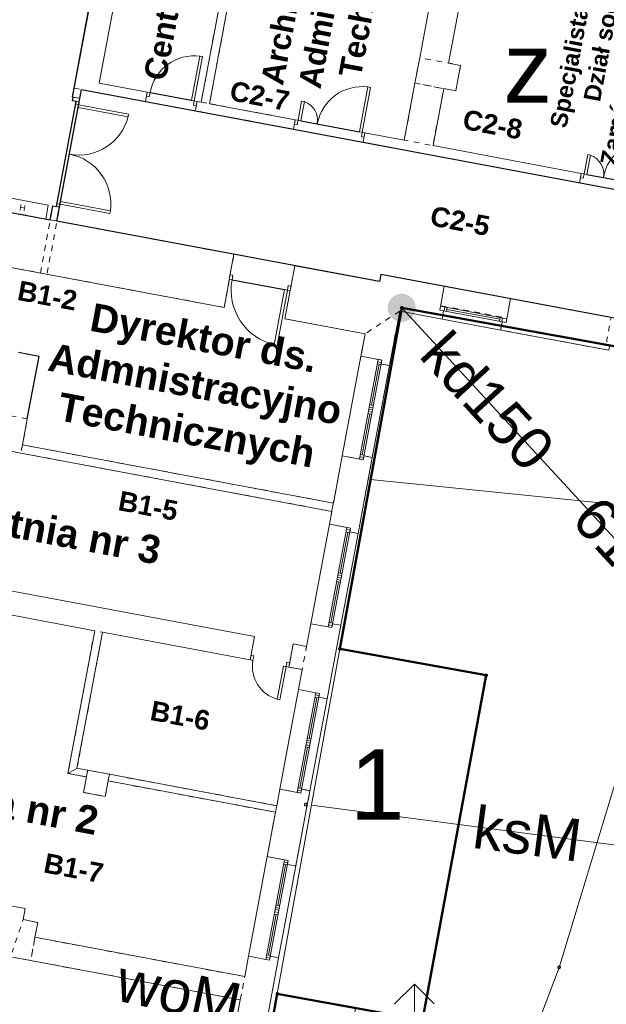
# Model space of a CAD drawing. Header units: millimetres. Extents: x 6421400 to 6424255, y 5791334 to 5793836.
# Tile 35 of 101: x 6422713 to 6422723, y 5792869 to 5792886. Entities that reach past the tile are written whole.
import ezdxf
from ezdxf.enums import TextEntityAlignment as Align

# ---------------------------------------------------------------- set-up
doc = ezdxf.new("R2010")
doc.units = ezdxf.units.MM
doc.linetypes.add('Przerywana', pattern=[75, 50, -25])
doc.linetypes.add('Wipeout_Contour', pattern=[10, 0, -10])
doc.layers.get('0').update_dxf_attribs({"color": 252})
for name, color, linetype, lineweight in [('GESBLO', 252, 'Continuous', 18), ('GESBLO_O', 252, 'Continuous', 18), ('GESBZO', 7, 'Continuous', 35), ('GESBZO_O', 252, 'Continuous', 35), ('GESIIB', 252, 'Continuous', 18), ('GSPPRB', 252, 'Continuous', 18), ('GULENN', 252, 'Continuous', 18), ('GULKDP', 252, 'Continuous', 18), ('GULKDP_O', 252, 'Continuous', 18), ('GULKSP', 252, 'Continuous', 18), ('GULKSP_O', 252, 'Continuous', 18), ('GULWOP_O', 252, 'Continuous', 18), ('GUPWDT', 252, 'Continuous', 18)]:
    doc.layers.add(name, color=color, linetype=linetype, lineweight=lineweight)
for name, color, linetype in [('GUPKSH_O', 252, 'Continuous'), ('GUPKUI', 252, 'Continuous'), ('Kreskowanie', 252, 'Continuous'), ('xref', 252, 'Continuous')]:
    doc.layers.add(name, color=color, linetype=linetype)
doc.styles.add('Arial', font='arial.ttf')
doc.styles.add('GENERATED_STYLE_2', font='ARIALUNI.TTF')
doc.styles.add('GENERATED_STYLE_6', font='arialbd.ttf')

# ---------------------------------------------------------------- blocks, each defined once
blk = doc.blocks.new('GUPWDT1')
at = {"color": 0}
blk.add_lwpolyline([(0.5, 0), (0.492404, -0.086824), (0.469846, -0.17101), (0.433013, -0.25), (0.383022, -0.321394), (0.321394, -0.383022), (0.25, -0.433013), (0.17101, -0.469846), (0.086824, -0.492404), (0, -0.5), (-0.086824, -0.492404), (-0.17101, -0.469846), (-0.25, -0.433013), (-0.32743, -0.377875), (-0.393027, -0.309079), (-0.444418, -0.229113), (-0.479746, -0.140866), (-0.497736, -0.047528), (-0.497736, 0.047528), (-0.479746, 0.140866), (-0.444418, 0.229113), (-0.393027, 0.309079), (-0.32743, 0.377875), (-0.25, 0.433013), (-0.163534, 0.4725), (-0.071157, 0.494911), (0.023791, 0.499434), (0.117879, 0.485906), (0.207708, 0.454816), (0.290028, 0.407288), (0.361867, 0.34504), (0.420627, 0.27032), (0.464184, 0.185831), (0.490964, 0.094626)], close=True, dxfattribs=at)
for points in [[(0.646447, 0.353553), (1, 0), (0.646447, -0.353553)], [(0.5, 0), (1, 0)]]:
    blk.add_lwpolyline(points, dxfattribs=at)
blk = doc.blocks.new('GUPKUI1')
blk.add_hatch(color=0).paths.add_polyline_path([(0, 0.25), (-0.064705, 0.241481), (-0.125, 0.216506), (-0.176777, 0.176777), (-0.216506, 0.125), (-0.241481, 0.064705), (-0.25, 0), (-0.241481, -0.064705), (-0.216506, -0.125), (-0.176777, -0.176777), (-0.125, -0.216506), (-0.064705, -0.241481), (0, -0.25), (0.064705, -0.241481), (0.125, -0.216506), (0.176777, -0.176777), (0.216506, -0.125), (0.241481, -0.064705), (0.25, 0), (0.241481, 0.064705), (0.216506, 0.125), (0.176777, 0.176777), (0.125, 0.216506), (0.064705, 0.241481)])
blk = doc.blocks.new('GSPPRB0')
at = {"color": 0, "lineweight": 18}
blk.add_lwpolyline([(-0.007955, 0.0225), (0.007955, 0.0225), (0.0225, 0.007955), (0.0225, -0.007955), (0.007955, -0.0225), (-0.007955, -0.0225), (-0.0225, -0.007955), (-0.0225, 0.007955)], close=True, dxfattribs=at)
blk = doc.blocks.new('G$CC51CC4AD')
at = {"layer": 'GESBLO', "linetype": 'Continuous', "lineweight": 18, "elevation": 10.26}
blk.add_lwpolyline([(6422765.32, 5792828.81), (6422729.65, 5792835.49), (6422723.206, 5792836.666), (6422723.784, 5792839.697), (6422725.134, 5792846.811), (6422731.12, 5792879.29), (6422719.61, 5792881.37), (6422718.51, 5792875.31), (6422717.4, 5792869.18), (6422716.37, 5792863.47), (6422715.26, 5792857.35), (6422715.05, 5792856.19), (6422695.55, 5792859.83), (6422695.49, 5792859.48), (6422685.05, 5792861.4), (6422683.09, 5792851.07), (6422693.59, 5792849.14), (6422693, 5792845.94), (6422682.53, 5792848.06), (6422681.84, 5792844.52), (6422668.54, 5792846.99)], dxfattribs=at)
blk.add_lwpolyline([(6422718.51, 5792875.31), (6422717.4, 5792869.18), (6422718.789, 5792868.927), (6422719.98, 5792868.71), (6422721.11, 5792874.84)], close=True, dxfattribs=at)
at = {"layer": 'GESBZO', "linetype": 'Continuous', "lineweight": 50, "elevation": 10.26}
blk.add_lwpolyline([(6422731.12, 5792879.29), (6422719.61, 5792881.37), (6422718.51, 5792875.31), (6422721.11, 5792874.84), (6422719.98, 5792868.71), (6422717.4, 5792869.18), (6422716.37, 5792863.47), (6422718.95, 5792863), (6422717.84, 5792856.86), (6422715.26, 5792857.35), (6422715.05, 5792856.19), (6422695.55, 5792859.83), (6422695.49, 5792859.48), (6422685.05, 5792861.4), (6422683.09, 5792851.07), (6422693.59, 5792849.14), (6422693, 5792845.94), (6422682.53, 5792848.06), (6422681.84, 5792844.52), (6422668.54, 5792846.99)], dxfattribs=at)
at = {"layer": 'GESIIB', "linetype": 'Continuous', "lineweight": 18, "elevation": 10.26}
blk.add_lwpolyline([(6422718.42, 5792866.89), (6422718.18, 5792865.56), (6422716.79, 5792865.81), (6422717.4, 5792869.18), (6422718.789, 5792868.927)], close=True, dxfattribs=at)
at = {"layer": 'GULENN', "linetype": 'Continuous', "lineweight": 18, "elevation": 10.18}
blk.add_lwpolyline([(6422717.344, 5792845.182), (6422717.763, 5792847.659), (6422719.454, 5792855.798), (6422720.615, 5792862.955), (6422720.964, 5792864.721), (6422721.579, 5792867.457), (6422722.407, 5792869.65), (6422723.434, 5792873.026), (6422725.238, 5792877.691), (6422719.056, 5792878.32)], dxfattribs=at)
at = {"layer": 'GULKDP', "linetype": 'Continuous', "lineweight": 18, "elevation": 10.18}
blk.add_lwpolyline([(6422725.286, 5792875.217), (6422719.61, 5792881.37)], dxfattribs=at)
at = {"layer": 'GULKSP', "linetype": 'Continuous', "lineweight": 18, "elevation": 10.18}
blk.add_lwpolyline([(6422718.007, 5792872.53), (6422726.39, 5792871.43), (6422726.881, 5792871.361)], dxfattribs=at)
at = {"layer": 'GSPPRB', "linetype": 'Continuous', "lineweight": 18, "rotation": 90}
for p in [(6422719.61, 5792881.37, 10.28), (6422718.51, 5792875.31, 10.28), (6422721.11, 5792874.84, 10.28), (6422717.903, 5792872.543, 10.28), (6422722.407, 5792869.65, 10.28), (6422717.4, 5792869.18, 10.28)]:
    blk.add_blockref('GSPPRB0', p, dxfattribs=at)
at = {"layer": 'GUPKUI', "linetype": 'Continuous', "lineweight": 5, "rotation": 90}
blk.add_blockref('GUPKUI1', (6422719.61, 5792881.37, 10.24), dxfattribs=at)
at = {"layer": 'GUPWDT', "linetype": 'Continuous', "lineweight": 18, "rotation": 90}
blk.add_blockref('GUPWDT1', (6422719.836, 5792868.353, 10.24), dxfattribs=at)
at = {"layer": 'GESBLO_O', "linetype": 'Continuous', "lineweight": 0, "style": 'Arial'}
blk.add_text('1', height=1.25, rotation=360, dxfattribs=at).set_placement((6422719.173, 5792872.277, 10.8), align=Align.CENTER)
at = {"layer": 'GESBZO_O', "linetype": 'Continuous', "lineweight": 0, "style": 'Arial'}
blk.add_text('z', height=1.25, rotation=360, dxfattribs=at).set_placement((6422721.85, 5792885.013, 10.8), align=Align.CENTER)
at = {"layer": 'GULKDP_O', "linetype": 'Continuous', "lineweight": 0, "style": 'Arial'}
blk.add_text('kd150', height=0.75, rotation=312.6881, dxfattribs=at).set_placement((6422720.863, 5792879.458, 10.8), align=Align.CENTER)
at = {"layer": 'GULKSP_O', "linetype": 'Continuous', "lineweight": 0, "style": 'Arial'}
blk.add_text('ksM', height=0.75, rotation=352.4974, dxfattribs=at).set_placement((6422721.796, 5792871.652, 10.8), align=Align.CENTER)
at = {"layer": 'GULWOP_O', "linetype": 'Continuous', "lineweight": 0, "style": 'Arial'}
blk.add_text('woM', height=0.75, rotation=347.8967, dxfattribs=at).set_placement((6422715.577, 5792868.838, 10.8), align=Align.CENTER)
at = {"layer": 'GUPKSH_O', "linetype": 'Continuous', "lineweight": 0, "style": 'Arial'}
blk.add_text('61.66', height=0.75, rotation=312.6881, dxfattribs=at).set_placement((6422722.597, 5792877.579, 10.8))
blk = doc.blocks.new('-1')
at = {"linetype": 'Continuous', "lineweight": 18}
for p, q in [((164853, 36589), (164853, 31029)), ((165273, 31199), (165273, 36589)), ((170788, 36589), (170788, 32689)), ((171308, 32689), (171308, 36589)), ((167118, 36199), (167118, 31199)), ((167268, 31199), (167268, 36199)), ((170788, 32689), (170788, 32229)), ((171528, 32689), (171308, 32689)), ((171528, 32229), (171528, 32689)), ((170788, 32229), (170788, 31199)), ((171308, 31199), (171308, 32229)), ((171308, 32229), (171528, 32229)), ((166993, 31999), (166943, 31999)), ((166943, 31199), (166943, 31999)), ((166993, 31199), (166993, 31999)), ((170028, 32011), (169978, 32011)), ((169978, 31199), (169978, 32011)), ((170028, 31199), (170028, 32011)), ((168868, 31547), (168918, 31547)), ((168868, 31199), (168868, 31547)), ((168918, 31199), (168918, 31547)), ((174038, 31547), (174088, 31547)), ((174038, 31199), (174038, 31547)), ((174088, 31199), (174088, 31547)), ((166143, 31199), (165273, 31199)), ((166143, 31199), (166143, 31029)), ((166143, 31199), (166193, 31199)), ((166143, 31119), (166143, 31199)), ((166193, 31199), (166193, 31119)), ((166993, 31199), (166943, 31199)), ((167043, 31199), (166993, 31199)), ((166993, 31199), (166993, 31119)), ((167043, 31199), (167043, 31029)), ((167118, 31199), (167043, 31199)), ((167043, 31119), (167043, 31199)), ((168818, 31199), (167268, 31199)), ((168818, 31199), (168818, 31029)), ((168818, 31199), (168868, 31199)), ((168818, 31119), (168818, 31199)), ((168868, 31199), (168868, 31119)), ((168868, 31199), (168918, 31199)), ((170028, 31199), (169978, 31199)), ((170078, 31199), (170028, 31199)), ((170028, 31199), (170028, 31119)), ((170078, 31199), (170078, 31029)), ((170788, 31199), (170078, 31199)), ((170078, 31119), (170078, 31199)), ((173988, 31199), (171308, 31199)), ((173988, 31199), (173988, 31029)), ((173988, 31199), (174038, 31199)), ((173988, 31119), (173988, 31199)), ((174038, 31199), (174038, 31119)), ((174038, 31199), (174088, 31199)), ((164853, 31029), (164853, 30867)), ((164853, 31029), (164853, 30867)), ((164988, 31029), (166143, 31029)), ((164988, 30867), (164988, 31029)), ((164988, 30867), (164988, 31029)), ((166193, 31119), (166143, 31119)), ((166993, 31119), (167043, 31119)), ((167043, 31029), (168818, 31029)), ((168868, 31119), (168818, 31119)), ((170028, 31119), (170078, 31119)), ((170078, 31029), (173988, 31029)), ((174038, 31119), (173988, 31119)), ((164853, 30867), (164868, 30867)), ((164853, 30867), (164868, 30867)), ((164868, 30867), (164868, 30804)), ((164868, 30867), (164868, 30804)), ((164868, 30814), (164868, 30814)), ((164988, 30804), (164868, 30804)), ((164988, 30804), (164868, 30804)), ((164933, 30754), (164933, 30804)), ((164933, 30804), (164988, 30804)), ((164933, 30804), (164988, 30804)), ((164988, 30804), (164988, 30867)), ((164988, 30804), (164988, 30867)), ((164988, 30804), (164988, 30754)), ((164988, 30754), (164933, 30754)), ((164988, 30754), (164988, 30704)), ((164988, 30754), (165888, 30754)), ((164988, 30704), (165888, 30704)), ((165888, 30754), (165888, 30704)), ((164785, 28899), (163885, 28899)), ((164785, 28649), (164785, 28899)), ((164988, 28904), (164868, 28904)), ((164868, 28904), (164868, 28649)), ((164988, 28954), (164933, 28954)), ((164933, 28954), (164933, 28904)), ((164933, 28904), (164988, 28904)), ((164988, 28954), (164988, 29004)), ((164988, 29004), (165888, 29004)), ((164988, 28904), (164988, 28954)), ((164988, 28954), (165888, 28954)), ((164988, 28649), (164988, 28904)), ((165888, 28954), (165888, 29004)), ((172411, 28779), (170818, 28779)), ((170818, 28779), (170818, 28649)), ((171963, 28779), (170818, 28779)), ((170818, 28779), (170818, 28649)), ((172411, 28779), (170818, 28779)), ((170818, 28779), (170818, 28649)), ((171963, 28779), (171963, 28349)), ((173163, 28779), (171963, 28779)), ((173163, 28779), (173163, 28349)), ((174978, 28779), (173163, 28779)), ((164868, 28649), (160728, 28649)), ((164868, 28649), (160728, 28649)), ((163885, 28649), (164785, 28649)), ((168188, 28649), (164988, 28649)), ((168188, 28649), (164988, 28649)), ((168188, 28649), (168188, 28199)), ((168188, 28649), (168188, 28199)), ((168188, 28649), (168188, 28199)), ((169288, 28649), (169288, 28199)), ((170818, 28649), (169288, 28649)), ((169288, 28649), (169288, 27689)), ((169288, 28649), (169288, 28199)), ((170818, 28649), (169288, 28649)), ((169288, 28649), (169288, 28199)), ((170818, 28649), (169288, 28649)), ((170818, 28649), (170738, 28649)), ((171963, 28417), (173163, 28417)), ((171963, 28349), (171963, 28417)), ((171963, 28349), (172033, 28349)), ((173163, 28349), (171963, 28349)), ((172033, 28349), (172033, 28199)), ((172043, 28349), (172043, 28417)), ((172083, 28417), (172083, 28349)), ((172083, 28383), (173043, 28383)), ((173043, 28417), (173043, 28349)), ((173083, 28349), (173083, 28417)), ((173163, 28349), (173093, 28349)), ((173093, 28349), (173093, 28199)), ((173163, 28417), (173163, 28349)), ((168238, 28279), (168188, 28279)), ((168188, 28279), (168188, 28199)), ((168238, 28279), (168188, 28279)), ((168188, 28279), (168188, 28199)), ((168238, 28279), (168188, 28279)), ((168188, 28279), (168188, 28199)), ((168188, 28199), (168238, 28199)), ((168188, 28199), (168238, 28199)), ((168188, 28199), (168238, 28199)), ((168193, 27689), (168193, 28199)), ((168193, 27689), (168193, 28199)), ((168238, 28199), (168238, 28279)), ((168238, 28199), (168238, 28279)), ((168238, 28199), (168238, 28279)), ((169238, 28199), (169188, 28199)), ((169188, 28199), (169188, 27199)), ((169238, 28199), (169188, 28199)), ((169188, 28199), (169188, 27199)), ((169238, 28199), (169188, 28199)), ((169188, 28199), (169188, 27199)), ((169238, 28199), (169238, 28279)), ((169238, 28279), (169288, 28279)), ((169238, 28199), (169238, 28279)), ((169238, 28279), (169288, 28279)), ((169238, 28199), (169238, 28279)), ((169238, 28279), (169288, 28279)), ((169288, 28199), (169238, 28199)), ((169238, 28199), (169238, 27199)), ((169288, 28199), (169238, 28199)), ((169238, 28199), (169238, 27199)), ((169288, 28199), (169238, 28199)), ((169238, 28199), (169238, 27199)), ((169288, 28279), (169288, 28199)), ((169288, 28279), (169288, 28199)), ((169288, 28279), (169288, 28199)), ((171268, 27214), (171268, 28199)), ((171268, 27183), (171268, 28199)), ((171268, 28199), (173093, 28199)), ((171268, 27214), (171268, 28199)), ((173093, 28199), (175048, 28199)), ((160878, 27689), (168193, 27689)), ((160878, 27689), (168193, 27689)), ((165008, 27689), (168188, 27689)), ((169288, 27689), (170738, 27689)), ((169293, 27689), (170738, 27689)), ((169293, 27689), (170738, 27689)), ((170738, 27689), (170738, 27284)), ((170738, 27689), (170738, 27183)), ((170738, 27689), (170738, 27284)), ((169238, 27199), (169188, 27199)), ((169238, 27199), (169188, 27199)), ((169238, 27199), (169188, 27199)), ((170738, 27284), (171118, 27284)), ((170738, 27284), (170738, 26384)), ((170738, 27284), (171118, 27284)), ((170738, 27284), (170738, 26384)), ((171050, 26384), (171050, 27284)), ((171050, 27284), (171118, 27284)), ((171050, 26384), (171050, 27284)), ((171050, 27284), (171118, 27284)), ((171118, 27244), (171050, 27244)), ((171118, 27244), (171050, 27244)), ((171050, 27204), (171118, 27204)), ((171050, 27204), (171118, 27204)), ((171084, 26464), (171084, 27204)), ((171084, 26464), (171084, 27204)), ((171118, 27284), (171118, 27214)), ((171118, 27284), (171118, 26384)), ((171118, 27284), (171118, 27214)), ((171118, 27284), (171118, 26384)), ((171118, 27214), (171268, 27214)), ((171118, 27214), (171268, 27214)), ((171268, 26384), (171268, 27214)), ((171268, 26384), (171268, 27214)), ((171081, 26728), (171081, 26828)), ((171050, 26464), (171118, 26464)), ((171050, 26464), (171118, 26464)), ((171118, 26424), (171050, 26424)), ((171118, 26424), (171050, 26424)), ((170738, 26384), (170738, 25484)), ((170738, 26384), (170738, 25484)), ((171118, 26384), (171050, 26384)), ((171050, 26384), (171050, 25484)), ((171118, 26384), (171050, 26384)), ((171118, 26384), (171050, 26384)), ((171050, 26384), (171050, 25484)), ((171118, 26384), (171050, 26384)), ((171118, 26344), (171050, 26344)), ((171118, 26344), (171050, 26344)), ((171050, 26304), (171118, 26304)), ((171050, 26304), (171118, 26304)), ((171084, 26304), (171084, 25564)), ((171084, 26304), (171084, 25564)), ((171118, 25484), (171118, 26384)), ((171118, 25484), (171118, 26384)), ((171268, 25554), (171268, 26384)), ((171268, 25554), (171268, 26384)), ((171050, 25564), (171118, 25564)), ((171050, 25564), (171118, 25564)), ((171118, 25484), (171118, 25554)), ((171118, 25554), (171268, 25554)), ((171118, 25484), (171118, 25554)), ((171118, 25554), (171268, 25554)), ((171268, 24179), (171268, 25554)), ((171268, 24179), (171268, 25554)), ((170738, 25484), (171118, 25484)), ((170738, 25484), (170738, 24629)), ((170738, 25484), (171118, 25484)), ((170738, 25484), (170738, 24629)), ((171118, 25524), (171050, 25524)), ((171118, 25524), (171050, 25524)), ((171050, 25484), (171118, 25484)), ((171050, 25484), (171118, 25484)), ((165118, 24629), (165118, 25099)), ((165118, 24629), (165118, 25099)), ((170738, 24629), (165118, 24629)), ((170738, 24629), (165118, 24629)), ((164998, 24479), (165118, 24479)), ((164998, 24479), (165118, 24479)), ((165118, 24479), (170738, 24479)), ((165118, 24479), (170738, 24479)), ((170738, 24479), (170738, 24249)), ((170738, 24479), (170738, 24249)), ((170738, 24249), (171118, 24249)), ((170738, 24249), (170738, 23349)), ((170738, 24249), (171118, 24249)), ((170738, 24249), (170738, 23349)), ((171050, 23349), (171050, 24249)), ((171050, 24249), (171118, 24249)), ((171050, 23349), (171050, 24249)), ((171050, 24249), (171118, 24249)), ((171118, 24209), (171050, 24209)), ((171118, 24209), (171050, 24209)), ((171050, 24169), (171118, 24169)), ((171050, 24169), (171118, 24169)), ((171084, 23429), (171084, 24169)), ((171084, 23429), (171084, 24169)), ((171118, 24249), (171118, 24179)), ((171118, 24249), (171118, 23349)), ((171118, 24249), (171118, 24179)), ((171118, 24249), (171118, 23349)), ((171118, 24179), (171268, 24179)), ((171118, 24179), (171268, 24179)), ((171268, 23349), (171268, 24179)), ((171268, 23349), (171268, 24179)), ((170738, 23349), (170738, 22449)), ((170738, 23349), (170738, 22449)), ((171050, 23429), (171118, 23429)), ((171050, 23429), (171118, 23429)), ((171118, 23389), (171050, 23389)), ((171118, 23389), (171050, 23389)), ((171118, 23349), (171050, 23349)), ((171050, 23349), (171050, 22449)), ((171118, 23349), (171050, 23349)), ((171118, 23349), (171050, 23349)), ((171050, 23349), (171050, 22449)), ((171118, 23349), (171050, 23349)), ((171118, 23309), (171050, 23309)), ((171118, 23309), (171050, 23309)), ((171118, 22449), (171118, 23349)), ((171118, 22449), (171118, 23349)), ((171268, 22519), (171268, 23349)), ((171268, 22519), (171268, 23349)), ((171050, 23269), (171118, 23269)), ((171050, 23269), (171118, 23269)), ((171084, 23269), (171084, 22529)), ((171084, 23269), (171084, 22529)), ((170738, 22449), (171118, 22449)), ((170738, 22449), (170738, 22039)), ((170738, 22449), (171118, 22449)), ((170738, 22449), (170738, 22039)), ((171050, 22529), (171118, 22529)), ((171050, 22529), (171118, 22529)), ((171118, 22489), (171050, 22489)), ((171118, 22489), (171050, 22489)), ((171050, 22449), (171118, 22449)), ((171050, 22449), (171118, 22449)), ((171118, 22449), (171118, 22519)), ((171118, 22519), (171268, 22519)), ((171118, 22449), (171118, 22519)), ((171118, 22519), (171268, 22519)), ((171268, 21189), (171268, 22519)), ((171268, 21189), (171268, 22519)), ((169798, 22039), (164998, 22039)), ((169798, 22039), (164998, 22039)), ((169798, 21619), (169798, 22039)), ((169798, 21619), (169798, 22039)), ((170498, 21619), (170498, 22039)), ((170738, 22039), (170498, 22039)), ((170498, 21619), (170498, 22039)), ((170738, 22039), (170498, 22039)), ((169848, 21699), (169798, 21699)), ((169798, 21699), (169798, 21619)), ((169848, 21699), (169798, 21699)), ((169798, 21699), (169798, 21619)), ((169848, 21619), (169848, 21699)), ((169848, 21619), (169848, 21699)), ((170448, 21619), (170448, 21699)), ((170448, 21699), (170498, 21699)), ((170448, 21619), (170448, 21699)), ((170448, 21699), (170498, 21699)), ((170498, 21699), (170498, 21619)), ((170498, 21699), (170498, 21619)), ((165078, 21619), (166988, 21619)), ((165078, 21619), (166988, 21619)), ((166988, 21619), (166988, 19039)), ((166988, 21619), (166988, 19039)), ((167128, 21619), (169798, 21619)), ((167128, 19159), (167128, 21619)), ((167128, 21619), (169798, 21619)), ((167128, 19159), (167128, 21619)), ((169798, 21619), (169848, 21619)), ((169798, 21619), (169848, 21619)), ((170448, 21619), (170398, 21619)), ((170398, 21619), (170398, 21019)), ((170448, 21619), (170398, 21619)), ((170398, 21619), (170398, 21019)), ((170498, 21619), (170448, 21619)), ((170448, 21619), (170448, 21019)), ((170498, 21619), (170448, 21619)), ((170448, 21619), (170448, 21019)), ((170498, 21619), (170738, 21619)), ((170498, 21619), (170738, 21619)), ((170738, 21619), (170738, 21259)), ((170738, 21619), (170738, 21259)), ((170738, 21259), (171118, 21259)), ((170738, 21259), (170738, 20359)), ((170738, 21259), (171118, 21259)), ((170738, 21259), (170738, 20359)), ((171050, 20359), (171050, 21259)), ((171050, 21259), (171118, 21259)), ((171050, 20359), (171050, 21259)), ((171050, 21259), (171118, 21259)), ((171118, 21219), (171050, 21219)), ((171118, 21219), (171050, 21219)), ((171050, 21179), (171118, 21179)), ((171050, 21179), (171118, 21179)), ((171084, 20439), (171084, 21179)), ((171084, 20439), (171084, 21179)), ((171118, 21259), (171118, 21189)), ((171118, 21259), (171118, 20359)), ((171118, 21259), (171118, 21189)), ((171118, 21259), (171118, 20359)), ((171118, 21189), (171268, 21189)), ((171118, 21189), (171268, 21189)), ((171268, 20359), (171268, 21189)), ((171268, 20359), (171268, 21189)), ((170448, 21019), (170398, 21019)), ((170448, 21019), (170398, 21019)), ((170738, 20359), (170738, 19459)), ((170738, 20359), (170738, 19459)), ((171050, 20439), (171118, 20439)), ((171050, 20439), (171118, 20439)), ((171118, 20399), (171050, 20399)), ((171118, 20399), (171050, 20399)), ((171118, 20359), (171050, 20359)), ((171050, 20359), (171050, 19459)), ((171118, 20359), (171050, 20359)), ((171118, 20359), (171050, 20359)), ((171050, 20359), (171050, 19459)), ((171118, 20359), (171050, 20359)), ((171118, 20319), (171050, 20319)), ((171118, 20319), (171050, 20319)), ((171118, 19459), (171118, 20359)), ((171118, 19459), (171118, 20359)), ((171268, 19529), (171268, 20359)), ((171268, 19529), (171268, 20359)), ((171050, 20279), (171118, 20279)), ((171050, 20279), (171118, 20279)), ((171084, 20279), (171084, 19539)), ((171084, 20279), (171084, 19539)), ((170738, 19459), (171118, 19459)), ((170738, 19459), (170738, 19159)), ((170738, 19459), (171118, 19459)), ((170738, 19459), (170738, 19159)), ((171050, 19539), (171118, 19539)), ((171050, 19539), (171118, 19539)), ((171118, 19499), (171050, 19499)), ((171118, 19499), (171050, 19499)), ((171050, 19459), (171118, 19459)), ((171050, 19459), (171118, 19459)), ((171118, 19459), (171118, 19529)), ((171118, 19529), (171268, 19529)), ((171118, 19459), (171118, 19529)), ((171118, 19529), (171268, 19529)), ((171268, 18169), (171268, 19529)), ((171268, 18169), (171268, 19529)), ((167323, 19159), (167128, 19159)), ((167323, 19159), (167128, 19159)), ((167713, 19159), (167323, 19159)), ((167713, 19159), (167323, 19159)), ((170738, 19159), (167713, 19159)), ((170738, 19159), (167713, 19159)), ((166988, 19039), (167323, 19039)), ((166988, 19039), (167323, 19039)), ((167323, 19039), (167323, 18759)), ((167323, 19039), (167323, 18759)), ((167713, 18759), (167713, 19039)), ((167713, 19039), (170738, 19039)), ((167713, 18759), (167713, 19039)), ((167713, 19039), (170738, 19039)), ((170738, 19039), (170738, 18239)), ((170738, 19039), (170738, 18239)), ((167323, 18759), (167713, 18759)), ((167323, 18759), (167713, 18759)), ((170738, 18239), (171118, 18239)), ((170738, 18239), (170738, 17339)), ((170738, 18239), (171118, 18239)), ((170738, 18239), (170738, 17339)), ((171050, 17339), (171050, 18239)), ((171050, 18239), (171118, 18239)), ((171050, 17339), (171050, 18239)), ((171050, 18239), (171118, 18239)), ((171118, 18199), (171050, 18199)), ((171118, 18199), (171050, 18199)), ((171118, 18239), (171118, 18169)), ((171118, 18239), (171118, 17339)), ((171118, 18239), (171118, 18169)), ((171118, 18239), (171118, 17339)), ((171050, 18159), (171118, 18159)), ((171050, 18159), (171118, 18159)), ((171084, 17419), (171084, 18159)), ((171084, 17419), (171084, 18159)), ((171118, 18169), (171268, 18169)), ((171118, 18169), (171268, 18169)), ((171268, 17339), (171268, 18169)), ((171268, 17339), (171268, 18169)), ((170738, 17339), (170738, 16439)), ((170738, 17339), (170738, 16439)), ((171050, 17419), (171118, 17419)), ((171050, 17419), (171118, 17419)), ((171118, 17379), (171050, 17379)), ((171118, 17379), (171050, 17379)), ((171118, 17339), (171050, 17339)), ((171050, 17339), (171050, 16439)), ((171118, 17339), (171050, 17339)), ((171118, 17339), (171050, 17339)), ((171050, 17339), (171050, 16439)), ((171118, 17339), (171050, 17339)), ((171118, 16439), (171118, 17339)), ((171118, 16439), (171118, 17339)), ((171268, 16509), (171268, 17339)), ((171268, 16509), (171268, 17339)), ((171118, 17299), (171050, 17299)), ((171118, 17299), (171050, 17299)), ((171050, 17259), (171118, 17259)), ((171050, 17259), (171118, 17259)), ((171084, 17259), (171084, 16519)), ((171084, 17259), (171084, 16519)), ((166683, 16539), (164903, 16539)), ((166683, 16539), (164903, 16539)), ((166683, 16339), (166683, 16539)), ((166683, 16339), (166683, 16539)), ((171050, 16519), (171118, 16519)), ((171050, 16519), (171118, 16519)), ((171118, 16479), (171050, 16479)), ((171118, 16479), (171050, 16479)), ((171118, 16439), (171118, 16509)), ((171118, 16509), (171268, 16509)), ((171118, 16439), (171118, 16509)), ((171118, 16509), (171268, 16509)), ((171268, 15154), (171268, 16509)), ((171268, 15154), (171268, 16509)), ((166948, 16339), (166683, 16339)), ((166948, 16339), (166683, 16339)), ((166948, 16069), (166948, 16339)), ((166948, 16069), (166948, 16339)), ((170738, 16439), (171118, 16439)), ((170738, 16439), (170738, 16069)), ((170738, 16439), (171118, 16439)), ((170738, 16439), (170738, 16069)), ((171050, 16439), (171118, 16439)), ((171050, 16439), (171118, 16439)), ((170738, 16069), (166948, 16069)), ((170738, 16069), (166948, 16069)), ((166683, 15649), (166948, 15649)), ((166683, 15649), (166948, 15649)), ((166948, 15649), (170738, 15649)), ((166948, 15649), (170738, 15649)), ((170738, 15649), (170738, 15224)), ((170738, 15649), (170738, 15224))]:
    blk.add_line(p, q, dxfattribs=at)
at = {"linetype": 'ByBlock', "ltscale": 0.6}
for p, q in [((166193, 31199), (166943, 31199)), ((168918, 31199), (169978, 31199)), ((174088, 31199), (175148, 31199)), ((168238, 28199), (169188, 28199)), ((165118, 26229), (164748, 26229)), ((165118, 25099), (165118, 26229))]:
    blk.add_line(p, q, dxfattribs=at)
at = {"linetype": 'Przerywana', "lineweight": 18}
blk.add_line((171973, 28429), (173153, 28429), dxfattribs=at)
at = {"linetype": 'Wipeout_Contour', "lineweight": 18, "flags": 128}
for points in [[(167118, 36199), (167118, 31199), (167268, 31199), (167268, 36199)], [(170788, 32689), (170788, 32229), (171528, 32229), (171528, 32689)], [(170788, 32229), (170788, 31199), (171308, 31199), (171308, 32229)], [(168818, 31029), (168818, 31199), (167043, 31199), (167043, 31029)], [(164988, 30867), (164988, 31029), (164853, 31029), (164853, 30867)], [(164868, 30804), (164988, 30804), (164988, 30867), (164868, 30867)], [(164868, 28649), (164988, 28649), (164988, 28904), (164868, 28904)], [(175048, 28199), (175048, 28349), (174978, 28349), (174978, 28779), (173163, 28779), (173163, 28349), (173093, 28349), (173093, 28199)], [(164868, 27689), (164868, 28649), (160728, 28649), (160728, 27689)], [(168188, 27689), (168188, 28649), (164988, 28649), (164988, 27689)], [(171268, 28199), (170738, 27689), (170738, 27284), (171118, 27284), (171118, 27214), (171268, 27214)], [(171268, 28199), (170738, 27689), (170738, 27284), (171118, 27284), (171118, 27214), (171268, 27214)], [(171268, 25554), (171118, 25554), (171118, 25484), (170738, 25484), (170738, 24249), (171118, 24249), (171118, 24179), (171268, 24179)], [(171268, 25554), (171118, 25554), (171118, 25484), (170738, 25484), (170738, 24249), (171118, 24249), (171118, 24179), (171268, 24179)], [(165118, 25099), (164748, 25099), (164748, 24479), (165118, 24479)], [(165118, 25099), (164748, 25099), (164748, 24479), (165118, 24479)], [(170738, 24629), (165118, 24629), (165118, 24479), (170738, 24479)], [(170738, 24629), (165118, 24629), (165118, 24479), (170738, 24479)], [(170498, 22039), (170498, 21619), (170738, 21619), (170738, 22039)], [(170498, 22039), (170498, 21619), (170738, 21619), (170738, 22039)], [(167128, 19159), (167128, 21619), (166988, 21619), (166988, 19039)], [(167128, 19159), (167128, 21619), (166988, 21619), (166988, 19039)], [(171268, 19529), (171118, 19529), (171118, 19459), (170738, 19459), (170738, 18239), (171118, 18239), (171118, 18169), (171268, 18169)], [(171268, 19529), (171118, 19529), (171118, 19459), (170738, 19459), (170738, 18239), (171118, 18239), (171118, 18169), (171268, 18169)], [(167323, 19159), (167128, 19159), (166988, 19039), (167323, 19039)], [(167323, 19159), (167128, 19159), (166988, 19039), (167323, 19039)], [(167713, 19159), (167323, 19159), (167323, 18759), (167713, 18759)], [(167713, 19159), (167323, 19159), (167323, 18759), (167713, 18759)], [(170738, 19159), (167713, 19159), (167713, 19039), (170738, 19039)], [(170738, 19159), (167713, 19159), (167713, 19039), (170738, 19039)], [(166948, 16339), (166683, 16339), (166583, 15649), (166948, 15649)], [(166948, 16339), (166683, 16339), (166583, 15649), (166948, 15649)], [(170738, 16069), (166948, 16069), (166948, 15649), (170738, 15649)], [(170738, 16069), (166948, 16069), (166948, 15649), (170738, 15649)]]:
    blk.add_lwpolyline(points, close=True, dxfattribs=at)
at = {"linetype": 'Continuous', "lineweight": 18}
for centre, radius, start, end in [((166993, 31199), 800, 93.1802, 180), ((170028, 31199), 812, 93.1333, 180), ((175198, 31199), 812, 93.1333, 180), ((168868, 31199), 348, 0, 82.721), ((174038, 31199), 348, 0, 82.721), ((164989, 30759), 900, 270, 357.1725), ((164989, 28959), 900, 2.8275, 90), ((169238, 28199), 1000, 180, 267.4549), ((169238, 28199), 1000, 180, 267.4549), ((169238, 28199), 1000, 180, 267.4549), ((170448, 21619), 600, 180, 265.7631), ((170448, 21619), 600, 180, 265.7631)]:
    blk.add_arc(centre, radius, start, end, dxfattribs=at)
at = {"layer": 'Kreskowanie', "linetype": 'ByBlock', "ltscale": 0.6}
blk.add_lwpolyline([(158678, 2304), (160708, 2304), (160708, 2584), (161498, 2584), (161498, 2924), (161518, 2924), (161518, 3624), (160928, 3624), (160928, 9624), (160728, 9624), (160728, 28649), (164868, 28649), (164868, 28904), (164933, 28904), (164933, 30804), (164868, 30804), (164868, 30867), (164853, 30867), (164853, 32459)], dxfattribs=at)
blk.add_lwpolyline([(164988, 31029), (183338, 31029), (183338, 30959), (185258, 30959), (185258, 31049), (186358, 31049), (186358, 30959), (192618, 30959), (192618, 28659), (183778, 28659), (183778, 28779), (170818, 28779), (170818, 28649), (164988, 28649)], close=True, dxfattribs=at)
at = {"linetype": 'Continuous', "lineweight": 18, "attachment_point": 5, "rotation": 90, "style": 'GENERATED_STYLE_6'}
for s, insert, char_height in [('{Centrala Pożarowa}', (166232, 33939), 400), ('Archiwum Działu\\PAdministracyjno \\PTechnicznego', (169020, 33994), 400), ('Specjalista ds. BHP\\PDział socjalny\\PZamówienia wewnętrzne', (173975, 33882), 300)]:
    blk.add_mtext(s, dxfattribs=dict(at, insert=insert, char_height=char_height))
at = {"linetype": 'Continuous', "lineweight": 18, "attachment_point": 5, "style": 'GENERATED_STYLE_6'}
for s, insert, char_height, width in [('\\pql;C2-8', (172752, 31761), 350, 2004.91), ('\\pql;C2-7', (168592, 31498), 350, 2004.91), ('\\pql;C2-5', (172500, 29969), 350, 2004.91), ('\\pql;B1-2', (165539, 27318), 350, 2004.91), ('{Dyrektor ds.\\PAdmnistracyjno\\PTechnicznych}', (167935, 26184), 500, 5442.33), ('\\pql;B1-5', (167986, 23974), 350, 2004.91), (' Szatnia nr 3', (165813, 23225), 500, 8344.6), ('\\pql;B1-6', (169231, 20414), 350, 2004.91), ('Szatnia nr 2', (165706, 18298), 500, 8344.6), ('\\pql;B1-7', (167871, 17405), 350, 2004.91)]:
    blk.add_mtext(s, dxfattribs=dict(at, insert=insert, char_height=char_height, width=width))
at = {"linetype": 'Continuous', "lineweight": 18, "insert": (164288, 28714), "char_height": 110, "attachment_point": 7, "style": 'GENERATED_STYLE_2'}
blk.add_mtext('{H}', dxfattribs=at)

msp = doc.modelspace()

# ---------------------------------------------------------------- block references
at = {"layer": 'xref'}
msp.add_blockref('G$CC51CC4AD', (0, 0), dxfattribs=at)
at = {"layer": 'xref', "color": 0, "linetype": 'ByBlock', "xscale": 0.001, "yscale": 0.001, "zscale": 0.001, "rotation": 349.3895369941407}
msp.add_blockref('-1', (6422546.043, 5792885.13, 10.26), dxfattribs=at)

doc.saveas('drawing.dxf')
